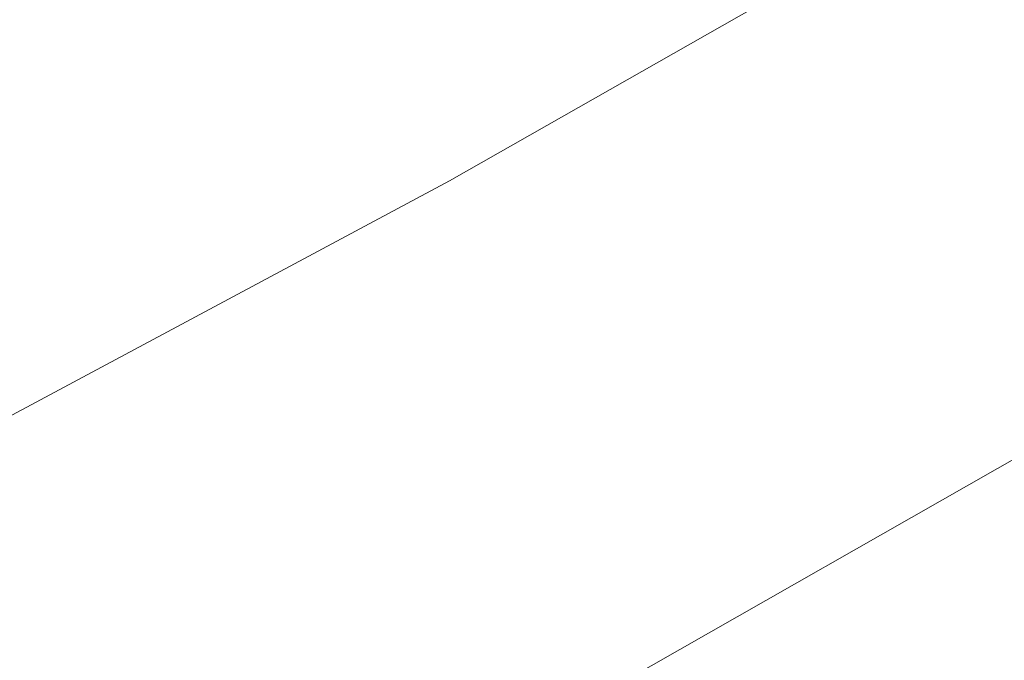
# Model space of a CAD drawing. Extents: x 1620613 to 1693141, y 557269 to 607790.
# Tile 159 of 256: x 1620817.839 to 1620819.08, y 607274.873 to 607275.68. Entities that reach past the tile are written whole.
import ezdxf

# ---------------------------------------------------------------- set-up
doc = ezdxf.new("R2010")
doc.units = 0
doc.header["$LTSCALE"] = 10
doc.header["$MEASUREMENT"] = 0
doc.linetypes.add('DGN Style 2', pattern=[7.346996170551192, 4.408197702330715, -2.938798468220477])
doc.linetypes.add('DGN Style 3', pattern=[10.28579463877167, 7.346996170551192, -2.938798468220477])
for name, color, linetype, lineweight in [('BD_X_Building', 241, 'Continuous', 0), ('DT_X_Contour_Minor', 136, 'DGN Style 3', 0), ('SV_X_Top_of_Bank', 97, 'DGN Style 2', 0)]:
    doc.layers.add(name, color=color, linetype=linetype, lineweight=lineweight)

# ---------------------------------------------------------------- blocks, each defined once
blk = doc.blocks.new('*U1004')
at = {"layer": 'DT_X_Contour_Minor', "transparency": 33554559, "flags": 128}
for points, elevation in [([(-15.21616715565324, 53.13950447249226), (-19.81874134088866, 49.86354265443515), (-20.72156229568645, 49.22141635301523), (-21.45749336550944, 48.69902108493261), (-22.02653455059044, 48.29635685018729), (-22.42868585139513, 48.01342364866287), (-23.27856947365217, 47.41857648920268), (-23.80416834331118, 46.98556298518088), (-24.74355223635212, 46.13265784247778), (-26.09672115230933, 44.85986106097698), (-27.86367509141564, 43.16717264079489), (-33.12726562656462, 38.09348133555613), (-34.87997650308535, 36.41065848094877), (-36.19041623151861, 35.16745839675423), (-37.05858481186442, 34.36388108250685), (-37.48448224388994, 33.99992653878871), (-38.03051386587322, 33.61554478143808), (-38.21858775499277, 33.48693160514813), (-38.37328570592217, 33.38937839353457), (-38.49460771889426, 33.32288514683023), (-38.5825537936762, 33.28745186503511), (-38.77257540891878, 33.23437640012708), (-38.88521126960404, 33.17604471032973), (-39.08060264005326, 33.04085623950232), (-39.3587495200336, 32.82881098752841), (-39.71965190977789, 32.53990895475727), (-40.79239896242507, 31.66702782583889), (-41.21281239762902, 31.37527341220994), (-41.66949241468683, 31.15467101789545), (-42.16243901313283, 31.00522064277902), (-42.6916521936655, 30.92692228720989), (-44.15124278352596, 30.8129960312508), (-44.65910627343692, 30.77541925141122), (-45.08800380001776, 30.74813360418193), (-45.43793536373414, 30.73113908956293), (-45.7089009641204, 30.72443570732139), (-46.78915318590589, 30.71716589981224), (-50.25550565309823, 29.22997960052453), (-51.06818505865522, 28.88110715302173), (-52.02064364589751, 28.47185536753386), (-53.11288141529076, 28.00222424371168), (-54.34489836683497, 27.47221378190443), (-57.81664914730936, 25.97834676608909), (-59.108489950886, 25.4196177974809), (-60.38019927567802, 24.86383115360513), (-61.63177712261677, 24.31098683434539), (-62.86322349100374, 23.76108483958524), (-66.12023850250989, 22.29860262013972), (-67.36429721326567, 21.74074830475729), (-68.65371208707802, 21.16404702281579), (-69.9884831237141, 20.56849877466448), (-71.36861032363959, 19.95410356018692), (-75.10942440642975, 18.29058703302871), (-76.51567851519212, 17.66446206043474), (-77.92883027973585, 17.03372453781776), (-79.34887969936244, 16.39837446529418), (-80.77582677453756, 15.75841184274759), (-84.59021584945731, 14.04569478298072), (-85.96780275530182, 13.42649090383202), (-87.23977166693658, 12.8534170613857), (-88.40612258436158, 12.32647325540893), (-89.46685550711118, 11.84565948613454), (-92.15465264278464, 10.62499615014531), (-93.16140094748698, 10.16824392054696), (-94.16579800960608, 9.713484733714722), (-95.16784382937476, 9.260718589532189), (-96.16753840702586, 8.809945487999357), (-98.83025562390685, 7.610541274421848), (-99.75191201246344, 7.19545492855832), (-100.5198432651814, 6.84974905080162), (-101.1340493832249, 6.573423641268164), (-101.5945303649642, 6.366478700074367), (-102.6175128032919, 5.907132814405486), (-103.011255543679, 5.728681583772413), (-103.425246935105, 5.537837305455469), (-103.8594869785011, 5.334599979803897), (-104.3139756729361, 5.1189696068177), (-105.5529437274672, 4.527431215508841), (-105.9805033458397, 4.32358178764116), (-106.3339561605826, 4.1556872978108), (-106.613302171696, 4.023747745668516), (-106.818541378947, 3.927763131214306), (-107.2670368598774, 3.719744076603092), (-107.4843943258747, 3.619638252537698), (-107.8000951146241, 3.475335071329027), (-108.2141392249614, 3.286834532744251), (-108.7265266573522, 3.054136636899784), (-110.2240175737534, 2.374679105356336), (-110.7152033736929, 2.152073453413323), (-111.0656425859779, 1.993849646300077), (-111.2753352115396, 1.900007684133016), (-111.3442812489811, 1.870547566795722), (-111.3404752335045, 1.87782971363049), (-111.3429190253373, 1.878463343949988), (-111.3531049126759, 1.874902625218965), (-111.371032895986, 1.867147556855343), (-111.3967029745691, 1.855198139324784), (-111.4754793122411, 1.817740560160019), (-111.5018743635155, 1.805381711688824), (-111.5219772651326, 1.796398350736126), (-111.5357880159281, 1.79079047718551), (-111.5433066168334, 1.788558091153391), (-111.5549666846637, 1.787105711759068), (-111.5624210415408, 1.784814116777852), (-111.5760390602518, 1.779028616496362), (-111.5958207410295, 1.769749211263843), (-111.6217660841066, 1.756975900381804), (-111.6991718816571, 1.718255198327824), (-111.7342200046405, 1.700687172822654), (-111.7813100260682, 1.677023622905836), (-111.8404419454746, 1.647264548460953), (-111.9116157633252, 1.611409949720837), (-112.2718580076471, 1.429865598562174), (-113.0350606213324, -0.2474059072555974), (-113.2177541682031, -0.6502334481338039), (-113.4387479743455, -1.13988542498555), (-113.6980420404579, -1.716361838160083), (-113.9956363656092, -2.379662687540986), (-114.8402882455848, -4.264230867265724), (-115.2146300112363, -4.99066763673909), (-115.7041663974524, -5.756551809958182), (-116.3088974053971, -6.561883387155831), (-117.0288230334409, -7.406662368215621), (-120.6572634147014, -11.44100822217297), (-121.7109238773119, -12.4702595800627), (-121.9242665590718, -12.67251216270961), (-122.1127258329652, -12.838162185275), (-122.2763016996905, -12.96720964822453), (-122.4149941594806, -13.0596545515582), (-122.7516628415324, -13.25737088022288), (-123.1181484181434, -13.47519358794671), (-123.9651036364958, -13.98037446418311), (-125.2925284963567, -14.77291350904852), (-127.1004229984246, -15.85281072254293), (-132.5621011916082, -19.11568085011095), (-134.3564604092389, -20.18775530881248), (-135.643279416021, -20.95682608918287), (-136.4225582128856, -21.4228931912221), (-136.6942967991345, -21.5859566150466), (-136.7422127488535, -21.61678750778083), (-136.7928334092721, -21.64935871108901), (-136.9087584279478, -21.72394915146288), (-137.0899878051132, -21.84055882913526), (-137.3365215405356, -21.99918774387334), (-138.0810173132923, -22.47822383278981), (-138.3978712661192, -22.6746115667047), (-138.790061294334, -22.90449770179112), (-139.2575873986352, -23.16788223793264), (-139.8004495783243, -23.46476517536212), (-142.5095905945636, -24.92838181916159), (-153.1870326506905, -30.13426355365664), (-155.2248335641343, -31.12493864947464), (-156.7621897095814, -31.86587176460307), (-157.7991010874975, -32.35706289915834), (-158.3355676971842, -32.59851205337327), (-159.0988856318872, -32.90938715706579), (-159.3740378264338, -33.02320973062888), (-159.6270059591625, -33.13152112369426), (-159.8577900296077, -33.23432133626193), (-160.0663900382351, -33.33161036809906), (-160.5930779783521, -33.58369954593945), (-160.8051329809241, -33.66154300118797), (-161.0462820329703, -33.70600648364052), (-161.3165251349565, -33.71708999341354), (-161.615862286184, -33.69479353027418), (-162.4528867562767, -33.59082966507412), (-162.9269289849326, -33.66899306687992), (-163.721287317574, -33.98145617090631), (-164.8359617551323, -34.52821897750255), (-166.2709522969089, -35.30928148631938), (-170.5246818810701, -37.7045144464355), (-172.1231266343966, -38.57648387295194), (-173.7281637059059, -39.39596743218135), (-175.339793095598, -40.16296512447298), (-176.9580148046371, -40.87747694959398), (-181.2820624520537, -42.71286066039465), (-182.7909117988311, -43.35069092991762), (-184.0744241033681, -43.88764395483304), (-185.1325993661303, -44.32371973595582), (-185.9654375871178, -44.65891827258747), (-187.8858901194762, -45.41827804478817), (-188.520472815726, -45.67012349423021), (-188.9838815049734, -45.85614001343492), (-189.2761161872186, -45.97632760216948), (-189.3971768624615, -46.0306862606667), (-189.4917733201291, -46.08787077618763), (-189.8211518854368, -46.28819430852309), (-190.7383402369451, -46.84627651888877), (-192.2433383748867, -47.76211740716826), (-194.3361462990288, -49.03571697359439), (-200.7007138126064, -52.90899405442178), (-202.8180694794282, -54.19743101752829), (-204.3967108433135, -55.15778409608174), (-205.4366379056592, -55.79005328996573), (-205.9378506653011, -56.09423859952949), (-206.5561322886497, -56.46795424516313), (-206.8614067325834, -56.64589492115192), (-207.3135188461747, -56.89943021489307), (-207.912468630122, -57.22856012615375), (-208.6582560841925, -57.63328465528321), (-212.4812187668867, -59.69838656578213), (-217.9525532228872, -61.78625121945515), (-218.9816974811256, -62.17902329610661), (-219.7242726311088, -62.46254038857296), (-220.1802786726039, -62.63680249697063), (-220.3497156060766, -62.70180962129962), (-220.4194552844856, -62.72948864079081), (-220.8007980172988, -62.87632058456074), (-221.8925214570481, -63.29605715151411), (-223.6946256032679, -63.98869834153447), (-226.2071104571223, -64.95424415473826), (-233.8542443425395, -67.8929058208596), (-236.4554405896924, -68.89391066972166), (-238.5236789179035, -69.69292896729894), (-240.0589593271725, -70.28996071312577), (-241.0612818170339, -70.68500590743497), (-243.0235312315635, -71.46914435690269), (-243.7578034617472, -71.7613185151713), (-244.4889330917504, -72.04973715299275), (-245.2169201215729, -72.33440027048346), (-245.9417645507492, -72.61530786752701), (-247.8704928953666, -73.35938743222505), (-248.5630352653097, -73.6199460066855), (-249.1941161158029, -73.8435620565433), (-249.7637354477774, -74.0302355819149), (-250.271893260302, -74.17996658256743), (-251.5450320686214, -74.52999255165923), (-252.0702619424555, -74.6602527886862), (-252.691097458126, -74.78851402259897), (-253.4075386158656, -74.91477625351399), (-254.2195854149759, -75.03903948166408), (-256.5125177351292, -75.36774275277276), (-256.9049860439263, -75.59858398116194), (-256.3626917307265, -76.04458021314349), (-254.8856347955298, -76.705731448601), (-252.4738152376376, -77.58203768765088), (-244.7959462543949, -80.20572766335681), (-242.204642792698, -81.01907846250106), (-240.1891341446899, -81.49136337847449), (-238.7494203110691, -81.62258241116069), (-237.8855012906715, -81.41273556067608), (-236.3494436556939, -80.39838944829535), (-235.4562545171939, -80.28305411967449), (-233.928730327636, -80.69780771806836), (-231.7668710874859, -81.64265024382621), (-228.9706767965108, -83.11758169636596), (-220.6683786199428, -87.75751747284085), (-217.8834685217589, -89.27032145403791), (-215.7554618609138, -90.32878156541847), (-214.2843586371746, -90.93289780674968), (-213.4701588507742, -91.08267017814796), (-212.174830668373, -90.87627134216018), (-211.6545913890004, -90.75436087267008), (-211.0653696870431, -90.54342859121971), (-210.4071655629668, -90.2434744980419), (-209.6799790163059, -89.85449859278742), (-207.6488383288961, -88.69853376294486), (-206.8963358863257, -88.28145190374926), (-206.1621840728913, -87.89717994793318), (-205.4463828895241, -87.54571789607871), (-204.7489323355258, -87.22706574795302), (-202.9135316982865, -86.42107322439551), (-202.161806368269, -86.10027413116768), (-201.2831808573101, -85.74237124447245), (-200.277655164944, -85.347364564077), (-199.1452292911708, -84.91525409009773), (-195.9562267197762, -83.71348776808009), (-194.8143689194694, -83.26692920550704), (-193.7805474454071, -82.82857825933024), (-192.8547622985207, -82.39843492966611), (-192.0370134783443, -81.97649921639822), (-190.0003983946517, -80.86228080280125), (-189.2093401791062, -80.45351616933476), (-188.3636268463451, -80.06288607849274), (-187.4632583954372, -79.69039053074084), (-186.5082348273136, -79.33602952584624), (-183.88863182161, -78.41524623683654), (-183.0039409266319, -78.10315325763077), (-182.3145704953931, -77.85746178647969), (-181.8205205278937, -77.67817182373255), (-181.5217910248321, -77.56528336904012), (-180.9856063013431, -77.35278283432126), (-180.6732185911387, -77.23195806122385), (-180.1381940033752, -77.02885914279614), (-179.3805325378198, -76.74348607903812), (-178.4002341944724, -76.37583887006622), (-175.4892561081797, -75.28574745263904), (-174.2415284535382, -74.81242216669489), (-172.6815790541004, -74.21001487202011), (-170.8094079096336, -73.47852556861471), (-168.6250150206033, -72.6179542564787), (-162.3836716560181, -70.15098807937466), (-160.3075015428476, -69.33094668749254), (-158.7599987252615, -68.72104714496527), (-157.7411632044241, -68.32128945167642), (-157.2509949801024, -68.131673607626), (-156.6487694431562, -67.906220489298), (-156.3778641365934, -67.78612823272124), (-156.0168173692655, -67.59494130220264), (-155.5656291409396, -67.33265969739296), (-155.0242994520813, -66.99928341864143), (-153.4605650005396, -66.01548710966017), (-152.8529017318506, -65.65113033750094), (-152.2027127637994, -65.29590725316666), (-151.5099980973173, -64.94981785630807), (-150.7747577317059, -64.61286214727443), (-148.7574158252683, -63.72649183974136), (-147.8165163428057, -63.32364140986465), (-146.5068243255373, -62.77986785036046), (-144.8283397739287, -62.09517116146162), (-142.7810626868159, -61.26955134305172), (-136.8299337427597, -58.88000098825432), (-134.7873558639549, -58.07134284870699), (-133.1229689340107, -57.4375311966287), (-131.8367729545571, -56.97856603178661), (-130.9287679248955, -56.69444735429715), (-129.0116757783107, -56.16992619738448), (-128.3709055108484, -55.98933264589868), (-127.8864138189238, -55.84094285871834), (-127.5582007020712, -55.72475683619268), (-127.3862661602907, -55.64077457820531), (-127.1361454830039, -55.45976024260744), (-127.0158877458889, -55.40442056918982), (-126.8427050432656, -55.37416230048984), (-126.6165973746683, -55.36898543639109), (-126.3375647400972, -55.38888997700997), (-125.5229110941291, -55.47541062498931), (-125.2490449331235, -55.50724031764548), (-125.0384366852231, -55.53783890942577), (-124.8910863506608, -55.56720640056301), (-124.8069939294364, -55.59534279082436), (-124.5621644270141, -55.72377337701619), (-121.6953630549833, -54.43029862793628), (-121.1401926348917, -54.18145993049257), (-120.7033105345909, -53.98929015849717), (-120.3847167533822, -53.85378931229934), (-120.1844112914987, -53.77495739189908), (-119.8079811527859, -53.64029750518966), (-119.6632141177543, -53.58463066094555), (-119.5112356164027, -53.51862504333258), (-119.3520456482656, -53.44228065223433), (-119.1856442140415, -53.35559748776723), (-118.732291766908, -53.11065735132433), (-118.5813705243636, -53.02933177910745), (-118.4686211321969, -52.96906016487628), (-118.394043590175, -52.92984250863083), (-118.3576378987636, -52.91167881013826), (-118.3114518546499, -52.8913142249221), (-118.2843343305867, -52.87942948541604), (-118.2376212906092, -52.8590487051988), (-118.1713127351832, -52.8301718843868), (-118.0854086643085, -52.79279902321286), (-117.8302037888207, -52.68181000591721), (-117.7463434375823, -52.64520010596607), (-117.6861660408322, -52.61861216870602), (-117.6496715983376, -52.60204619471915), (-117.6368601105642, -52.59550218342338), (-117.634273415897, -52.59141410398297), (-117.5621176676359, -52.55989399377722), (-117.3475904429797, -52.4683997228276), (-116.9906917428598, -52.31693129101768), (-116.4914215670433, -52.10548869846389), (-114.970205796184, -51.46167623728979), (-114.4185916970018, -51.22624495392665), (-113.9046612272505, -51.00281044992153), (-113.4284143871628, -50.79137272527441), (-112.9898511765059, -50.59193177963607), (-111.8705941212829, -50.07608496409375), (-111.4361631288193, -49.87686495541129), (-110.9723129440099, -49.66609004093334), (-110.479043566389, -49.44376022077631), (-109.9563549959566, -49.20987549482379), (-108.5232932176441, -48.57077635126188), (-107.9104807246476, -48.29830772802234), (-107.1468395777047, -47.96022621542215), (-106.2323697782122, -47.55653181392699), (-105.1670713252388, -47.08722452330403), (-102.1251705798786, -45.74825456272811), (-100.9267181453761, -45.21956756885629), (-99.6127864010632, -44.63773405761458), (-98.18337534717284, -44.00275402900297), (-96.63848498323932, -43.31462748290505), (-92.36480493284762, -41.40876133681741), (-90.7662950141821, -40.69468151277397), (-89.1760252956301, -39.98184164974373), (-87.59399577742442, -39.27024174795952), (-86.02020645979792, -38.55988180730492), (-81.83442187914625, -36.66724191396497), (-80.35566188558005, -35.99873885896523), (-79.05872034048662, -35.41270961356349), (-77.94359724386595, -34.90915417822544), (-77.01029259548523, -34.48807255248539), (-74.76390479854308, -33.47515329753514), (-73.82803864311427, -33.05414123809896), (-72.70523102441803, -32.55079450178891), (-71.39548194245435, -31.96511308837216), (-69.89879139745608, -31.29709699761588), (-65.65836132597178, -29.40594118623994), (-64.17550338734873, -28.7438384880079), (-62.90725212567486, -28.17589725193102), (-61.85360754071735, -27.70211747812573), (-61.01456963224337, -27.32249916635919), (-59.06327744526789, -26.43573228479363), (-58.40143171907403, -26.13440883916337), (-57.87936368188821, -25.89551366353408), (-57.49707333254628, -25.71904675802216), (-57.25456067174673, -25.60500812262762), (-56.79423049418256, -25.38414278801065), (-56.61580828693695, -25.29798916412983), (-56.42578929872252, -25.20517729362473), (-56.2241735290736, -25.1057071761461), (-56.01096097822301, -24.99957881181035), (-55.42693180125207, -24.70769217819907), (-55.17584401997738, -24.58463789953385), (-54.86060255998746, -24.43439003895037), (-54.48120742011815, -24.25694859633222), (-54.03765860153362, -24.05231357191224), (-52.76932351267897, -23.47036206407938), (-52.35306644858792, -23.27972813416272), (-52.05554657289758, -23.14428997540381), (-51.8767638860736, -23.0640475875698), (-51.81671838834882, -23.03900097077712), (-51.81491331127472, -23.04580435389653), (-51.80586088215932, -23.04392634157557), (-51.78005740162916, -23.03318976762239), (-51.73750286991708, -23.01359463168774), (-51.67819728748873, -22.98514093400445), (-51.49771433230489, -22.8974529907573), (-51.39857034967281, -22.84935450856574), (-51.23650061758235, -22.77082501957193), (-51.01150513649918, -22.66186452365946), (-50.72358390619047, -22.52247302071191), (-49.23312474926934, -21.80097365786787), (-49.14244847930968, -20.03365444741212), (-49.00203839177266, -19.51154287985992), (-48.6196693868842, -18.70263069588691), (-47.99534146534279, -17.6069178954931), (-47.12905462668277, -16.22440447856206), (-44.4963445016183, -12.15530121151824), (-43.46803317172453, -10.75049285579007), (-42.35763177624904, -9.587895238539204), (-41.16514031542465, -8.667508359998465), (-39.89055878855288, -7.989332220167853), (-36.38222129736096, -6.503810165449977), (-35.20540522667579, -6.00551539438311), (-34.30621013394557, -5.624772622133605), (-33.68463601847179, -5.361581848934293), (-33.34068288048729, -5.215943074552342), (-32.79363581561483, -4.984309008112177), (-32.37782533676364, -4.731976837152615), (-31.5406792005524, -4.148705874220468), (-30.2821974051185, -3.234496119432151), (-28.60237995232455, -1.989347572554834), (-23.56108586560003, 1.772300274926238), (-21.76660683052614, 3.090607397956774), (-20.1641402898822, 4.224292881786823), (-18.75368624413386, 5.173356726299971), (-17.53524469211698, 5.937798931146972), (-14.54208387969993, 7.730149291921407), (-13.53872524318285, 8.334381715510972), (-12.77351994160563, 8.802816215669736), (-12.24646797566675, 9.1354527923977), (-11.95756934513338, 9.332291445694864), (-11.50471077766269, 9.676130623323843), (-11.13367417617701, 9.918347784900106), (-10.3602082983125, 10.38711988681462), (-9.184313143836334, 11.08244692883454), (-7.605988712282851, 12.00432891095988), (-2.860551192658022, 14.76475411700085), (-1.204194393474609, 15.72995997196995), (0.2057978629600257, 16.5552586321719), (1.369425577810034, 17.24065009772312), (2.286688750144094, 17.78613436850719), (4.404237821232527, 19.05421616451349), (5.349744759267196, 19.62845602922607), (6.598103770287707, 20.40011427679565), (8.149314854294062, 21.36919090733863), (10.00337801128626, 22.5356859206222), (15.35134919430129, 25.90956379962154), (17.17177361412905, 27.06607961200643), (18.62206848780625, 28.00521863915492), (19.70223381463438, 28.72698088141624), (20.41226959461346, 29.23136633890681), (21.81219227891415, 30.28655851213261), (22.32136375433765, 30.52013040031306), (22.79893616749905, 30.42945193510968), (23.24490951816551, 30.01452311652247), (23.6592838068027, 29.27534394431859), (25.5192993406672, 25.06925698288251)], 0.2000414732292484), ([(-17.45736527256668, 52.90326992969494), (-21.39895877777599, 50.0977725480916), (-22.17212463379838, 49.54786270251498), (-22.80236784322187, 49.10048918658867), (-23.28968840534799, 48.75565200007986), (-23.63408632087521, 48.51335114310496), (-24.36191723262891, 48.00393063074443), (-24.86158497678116, 47.58533965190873), (-25.8147150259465, 46.71163209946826), (-27.22130737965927, 45.38280797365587), (-29.08136203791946, 43.59886727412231), (-34.64612420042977, 38.23486997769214), (-36.47441867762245, 36.47166088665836), (-37.78573048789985, 35.20503158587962), (-38.58005963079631, 34.43498207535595), (-38.85740610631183, 34.16151235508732), (-38.94539676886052, 34.04400650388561), (-38.93639807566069, 34.00681650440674), (-38.93534537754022, 33.99954533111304), (-38.93604386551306, 33.99367038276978), (-38.93849353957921, 33.98919165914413), (-38.94269439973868, 33.98610916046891), (-38.95623160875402, 33.97975079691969), (-38.96354734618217, 33.97610134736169), (-38.97534165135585, 33.96992177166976), (-38.99161452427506, 33.96121206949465), (-39.01236596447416, 33.94997224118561), (-39.11965601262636, 33.89161608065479), (-41.00425999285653, 32.35813691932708), (-41.41850579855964, 32.06585747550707), (-41.85355579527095, 31.84622449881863), (-42.30940998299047, 31.69923798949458), (-42.78606836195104, 31.62489794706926), (-45.05901724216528, 31.44748617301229), (-45.41155417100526, 31.3261421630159), (-45.47864930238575, 31.30298905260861), (-45.52884744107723, 31.28553429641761), (-45.56214858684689, 31.27377789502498), (-45.57855274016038, 31.26771984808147), (-45.60682844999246, 31.25629857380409), (-45.61209900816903, 31.25412344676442), (-45.61557950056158, 31.25263748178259), (-45.6172699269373, 31.25184067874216), (-45.61939097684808, 31.2506347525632), (-45.6221740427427, 31.24922665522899), (-45.63966620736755, 31.24067520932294), (-45.69890002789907, 31.21193393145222), (-45.82608510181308, 31.15654833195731), (-46.17424678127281, 31.00658998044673), (-46.74338506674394, 30.76205887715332), (-47.53349995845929, 30.42295502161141), (-49.93510847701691, 29.39258107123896), (-50.87372427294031, 28.98969278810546), (-51.88836527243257, 28.55380840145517), (-52.97903147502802, 28.08492791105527), (-54.14572288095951, 27.5830513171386), (-57.35826690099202, 26.20071892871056), (-58.58553470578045, 25.6693915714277), (-59.85793010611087, 25.11215879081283), (-61.17545310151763, 24.52902058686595), (-62.53810369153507, 23.91997695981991), (-66.2320087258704, 22.26132005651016), (-67.60640780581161, 21.64488324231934), (-68.95917626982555, 21.0395654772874), (-70.29031411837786, 20.44536676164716), (-71.5998213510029, 19.8622870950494), (-75.06299981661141, 18.3222333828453), (-76.39654123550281, 17.72836383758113), (-77.7997816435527, 17.10179548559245), (-79.27272104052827, 16.44252832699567), (-80.81535942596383, 15.7505623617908), (-85.0219937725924, 13.86172137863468), (-86.5189906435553, 13.18894839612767), (-87.85500549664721, 12.58726018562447), (-89.03003833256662, 12.05665674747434), (-90.04408915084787, 11.5971380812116), (-92.53358197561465, 10.46653466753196), (-93.46605290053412, 10.0434813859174), (-94.39634605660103, 9.622274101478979), (-95.32446144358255, 9.202912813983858), (-96.25039906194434, 8.785397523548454), (-98.7166623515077, 7.674484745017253), (-99.58089384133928, 7.285275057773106), (-100.32389084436, 6.950830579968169), (-100.9456533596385, 6.671151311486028), (-101.4461813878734, 6.446237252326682), (-102.6192768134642, 5.919486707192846), (-103.0579989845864, 5.720960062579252), (-103.4943439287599, 5.520443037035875), (-103.9283116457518, 5.317935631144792), (-104.3599021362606, 5.113437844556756), (-105.5076404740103, 4.565456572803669), (-105.9101584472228, 4.373629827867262), (-106.2569086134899, 4.209135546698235), (-106.5478909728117, 4.071973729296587), (-106.7831055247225, 3.962144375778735), (-107.3359872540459, 3.705709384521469), (-107.582444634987, 3.592054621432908), (-107.907155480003, 3.44341657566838), (-108.3101197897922, 3.25979524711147), (-108.7913375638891, 3.041190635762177), (-110.1789229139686, 2.411600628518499), (-110.6338851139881, 2.205665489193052), (-110.9580827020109, 2.060052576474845), (-111.1515156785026, 1.974761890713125), (-111.214184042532, 1.949793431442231), (-111.2069468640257, 1.96364050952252), (-111.2115937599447, 1.964845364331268), (-111.2309623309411, 1.958074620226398), (-111.2650525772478, 1.943328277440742), (-111.3138644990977, 1.920606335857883), (-111.4636585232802, 1.849380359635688), (-111.5138489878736, 1.825879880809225), (-111.5520748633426, 1.808797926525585), (-111.5783361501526, 1.798134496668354), (-111.5926328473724, 1.793889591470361), (-111.6148045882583, 1.791127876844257), (-111.6289791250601, 1.786770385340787), (-111.6548739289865, 1.775769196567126), (-111.6924890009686, 1.758124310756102), (-111.7418243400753, 1.733835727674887), (-111.8890122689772, 1.660207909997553), (-111.9556566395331, 1.62680212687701), (-112.0451988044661, 1.581805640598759), (-112.1576387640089, 1.525218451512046), (-112.2929765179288, 1.457040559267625), (-112.9779808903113, 1.111832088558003), (-114.4292185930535, -2.077517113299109), (-114.7156034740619, -2.707376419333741), (-114.9527991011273, -3.230090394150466), (-115.140805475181, -3.645659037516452), (-115.2796225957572, -3.954082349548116), (-115.5842159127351, -4.633684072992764), (-115.7192088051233, -4.895647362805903), (-115.8957424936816, -5.171835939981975), (-116.1138169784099, -5.46224980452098), (-116.373432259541, -5.766888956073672), (-117.6818987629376, -7.221730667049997), (-120.7368154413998, -10.20587712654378), (-121.3553677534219, -10.7922755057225), (-121.9017746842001, -11.27255073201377), (-122.3760362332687, -11.64670280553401), (-122.7781524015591, -11.91473172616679), (-123.7542683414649, -12.48797797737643), (-124.3046113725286, -12.81351193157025), (-125.2235535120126, -13.36017910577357), (-126.5110947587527, -14.1279794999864), (-128.1672351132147, -15.11691311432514), (-133.0750748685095, -18.04891371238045), (-134.6900997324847, -19.01396191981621), (-135.8542945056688, -19.71010609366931), (-136.5676591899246, -20.13734623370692), (-136.8301937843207, -20.29568234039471), (-136.929179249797, -20.35937324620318), (-137.0337521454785, -20.42665931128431), (-137.273231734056, -20.58074932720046), (-137.6476180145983, -20.82164329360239), (-138.1569109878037, -21.14934121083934), (-139.6949011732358, -22.1389409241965), (-140.3494626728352, -22.54464155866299), (-141.1596545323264, -23.01954367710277), (-142.125476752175, -23.56364727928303), (-143.2469293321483, -24.17695236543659), (-148.8435122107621, -27.20051289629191), (-155.6668337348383, -30.52728392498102), (-156.9690717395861, -31.16036576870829), (-157.9515050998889, -31.63385228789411), (-158.6141338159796, -31.9477434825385), (-158.9569578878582, -32.10203935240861), (-159.4447492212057, -32.30070123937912), (-159.6311749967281, -32.37850830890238), (-159.8246088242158, -32.46293310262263), (-160.0250507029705, -32.55397562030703), (-160.232500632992, -32.65163586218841), (-160.7950445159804, -32.9208868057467), (-161.0059018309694, -33.00597154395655), (-161.2165658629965, -33.05928755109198), (-161.4270366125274, -33.08083482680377), (-161.6373140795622, -33.07061337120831), (-162.1977962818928, -33.00099784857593), (-162.5945986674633, -33.09803384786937), (-163.3646441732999, -33.44135348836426), (-164.5079327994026, -34.03095676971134), (-166.0244645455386, -34.86684369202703), (-170.5662066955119, -37.42425367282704), (-172.2728793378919, -38.35526261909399), (-173.9865906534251, -39.23023197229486), (-175.7073406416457, -40.04916173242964), (-177.435129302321, -40.81205189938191), (-182.0519506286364, -42.77170622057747), (-183.6363930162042, -43.44221749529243), (-184.9271041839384, -43.98401057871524), (-185.9240841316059, -44.39708547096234), (-186.6273328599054, -44.68144217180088), (-188.1110211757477, -45.26810245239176), (-188.6012821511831, -45.46267125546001), (-188.9592988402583, -45.60638245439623), (-189.1850712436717, -45.69923604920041), (-189.2785993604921, -45.74123203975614), (-189.3516819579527, -45.78541120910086), (-189.6950575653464, -45.99428155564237), (-190.6703724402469, -46.58775821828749), (-192.2776265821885, -47.56584119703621), (-194.5168199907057, -48.92853049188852), (-201.330588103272, -53.07517703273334), (-203.5688460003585, -54.43730063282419), (-205.1732936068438, -55.41368652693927), (-206.143930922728, -56.00433471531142), (-206.4807579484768, -56.20924519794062), (-206.5338829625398, -56.24135621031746), (-206.56011325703, -56.25664552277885), (-206.5989603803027, -56.27843020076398), (-206.6504243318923, -56.30671024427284), (-206.71450511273, -56.34148565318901), (-207.042988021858, -56.51892674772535), (-216.8652858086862, -60.26712173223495), (-218.7128353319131, -60.9722375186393), (-220.04592770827, -61.48121559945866), (-220.8645629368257, -61.79405597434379), (-221.1687410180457, -61.91075864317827), (-221.2939397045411, -61.96044881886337), (-221.6560887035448, -62.10013437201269), (-222.648636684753, -62.48192339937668), (-224.2715836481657, -63.10581590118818), (-226.5249295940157, -63.97181187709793), (-233.3743840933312, -66.60393911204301), (-235.7518862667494, -67.51956538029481), (-237.7473019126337, -68.29234875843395), (-239.3606310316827, -68.92228924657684), (-240.5918736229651, -69.40938684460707), (-243.3657384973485, -70.51785658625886), (-244.3541457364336, -70.9117544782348), (-245.2389687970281, -71.2620958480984), (-246.0202076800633, -71.56888069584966), (-246.6978623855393, -71.83210902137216), (-248.3668293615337, -72.47597585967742), (-248.9959418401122, -72.7096468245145), (-249.6315540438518, -72.92775959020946), (-250.2736659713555, -73.1303141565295), (-250.922277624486, -73.31731052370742), (-252.6605749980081, -73.79522323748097), (-253.3777047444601, -73.97307582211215), (-254.2253709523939, -74.14819904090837), (-255.2035736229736, -74.32059289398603), (-256.3123127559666, -74.49025738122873), (-259.4429990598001, -74.9390568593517), (-259.9788609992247, -75.2542390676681), (-259.2384320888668, -75.86318608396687), (-257.2217123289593, -76.76589790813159), (-253.9287017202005, -77.96237454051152), (-243.4456189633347, -81.5446653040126), (-239.9443442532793, -82.67948381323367), (-237.3028321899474, -83.39722126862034), (-235.5210827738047, -83.69787767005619), (-234.599096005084, -83.58145301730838), (-233.2868148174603, -82.71487920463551), (-232.5237475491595, -82.61634619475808), (-231.218756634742, -82.97067752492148), (-229.3718420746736, -83.77787319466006), (-226.9830038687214, -85.03793320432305), (-219.8902037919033, -89.00191234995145), (-217.497983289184, -90.29225249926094), (-215.6409218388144, -91.19028858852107), (-214.3190194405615, -91.6960206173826), (-213.532276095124, -91.80944858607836), (-212.1478392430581, -91.58885108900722), (-211.5918114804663, -91.45855411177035), (-210.9620558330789, -91.23311130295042), (-210.2585722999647, -90.91252266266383), (-209.4813608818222, -90.49678819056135), (-207.310493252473, -89.26130182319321), (-206.5328441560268, -88.82721764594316), (-205.8280475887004, -88.45157989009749), (-205.1961035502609, -88.13438855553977), (-204.6370120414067, -87.87564364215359), (-203.2432380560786, -87.26358576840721), (-202.625732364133, -87.00239332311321), (-201.8185457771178, -86.67785939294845), (-200.8216782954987, -86.28998397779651), (-199.63512991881, -85.83876707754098), (-196.2180930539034, -84.55106669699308), (-194.9945850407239, -84.07257631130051), (-193.8868386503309, -83.60288043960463), (-192.8948538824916, -83.14197908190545), (-192.018630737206, -82.68987223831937), (-189.8363845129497, -81.49598000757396), (-188.9887605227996, -81.05798606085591), (-188.0825732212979, -80.63942339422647), (-187.1178226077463, -80.2402920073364), (-186.0945086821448, -79.86059190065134), (-183.2875871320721, -78.87396665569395), (-182.3396351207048, -78.53955701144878), (-181.6009702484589, -78.276297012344), (-181.0715925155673, -78.08418665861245), (-180.7515019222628, -77.96322594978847), (-180.1769765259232, -77.73553025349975), (-179.8737207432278, -77.61785036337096), (-179.3948474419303, -77.4355824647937), (-178.7403566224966, -77.1887265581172), (-177.9102482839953, -76.87728264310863), (-175.4624693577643, -75.96064819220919), (-174.3456440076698, -75.53590440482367), (-172.8310021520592, -74.94914888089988), (-170.9185437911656, -74.20038162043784), (-168.6082689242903, -73.28960262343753), (-161.9171139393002, -70.64484298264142), (-159.6972275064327, -69.7679149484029), (-158.0559344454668, -69.12070057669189), (-156.9932347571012, -68.70319986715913), (-156.5091284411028, -68.51541282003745), (-155.9896360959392, -68.32093224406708), (-155.7559475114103, -68.21733815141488), (-155.4445010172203, -68.05241630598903), (-155.0552966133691, -67.82616670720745), (-154.5883343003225, -67.5385893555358), (-153.2394242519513, -66.68994607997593), (-152.7152412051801, -66.37564430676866), (-152.1543746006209, -66.06922144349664), (-151.5568244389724, -65.77067749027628), (-150.9225907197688, -65.480012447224), (-149.182389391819, -64.71541087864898), (-148.3115284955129, -64.34412459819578), (-147.0040968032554, -63.80371693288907), (-145.2600943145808, -63.09418788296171), (-143.0795210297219, -62.21553744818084), (-136.6825645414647, -59.64697444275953), (-134.4940270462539, -58.77966739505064), (-132.726131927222, -58.10416850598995), (-131.378879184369, -57.62047777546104), (-130.4522688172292, -57.32859520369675), (-128.5421643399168, -56.8059858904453), (-127.9128130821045, -56.63172460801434), (-127.4573376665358, -56.50089774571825), (-127.1757380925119, -56.41350530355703), (-127.0680143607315, -56.36954728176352), (-126.9710139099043, -56.26575682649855), (-126.7956728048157, -56.1396739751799), (-126.7287661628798, -56.11255874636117), (-126.6031924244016, -56.08524856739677), (-126.418951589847, -56.05774343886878), (-126.176043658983, -56.03004336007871), (-125.4500663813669, -55.9559165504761), (-125.2042487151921, -55.92880988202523), (-125.0112786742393, -55.90308498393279), (-124.8711562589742, -55.87874185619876), (-124.7838814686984, -55.85578049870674), (-124.6216121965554, -55.79639257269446), (-124.5715618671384, -55.77771408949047), (-124.5431128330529, -55.76621958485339), (-124.5362650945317, -55.76190905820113), (-124.5510186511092, -55.76478251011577), (-124.6191631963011, -55.78202368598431), (-124.5718470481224, -55.75624373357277), (-124.3787901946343, -55.66597299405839), (-124.0399926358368, -55.511211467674), (-123.555454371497, -55.29195915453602), (-122.0690313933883, -54.62129860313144), (-121.5602130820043, -54.39369512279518), (-121.1485753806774, -54.21388009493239), (-120.834118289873, -54.0818535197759), (-120.6168418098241, -53.99761539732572), (-120.1670120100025, -53.83669834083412), (-119.9940170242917, -53.77017708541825), (-119.8124044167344, -53.69130111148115), (-119.622174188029, -53.60007041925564), (-119.42332633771, -53.49648500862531), (-118.8815752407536, -53.20378428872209), (-118.7012260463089, -53.10660114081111), (-118.5664917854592, -53.03457723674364), (-118.4773724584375, -52.98771257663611), (-118.4338680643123, -52.96600716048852), (-118.378676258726, -52.94167170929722), (-118.3462711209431, -52.92746957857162), (-118.2904495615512, -52.90311477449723), (-118.211211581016, -52.86860729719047), (-118.108557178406, -52.82394714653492), (-117.8035902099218, -52.69131651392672), (-117.7033780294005, -52.64756809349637), (-117.6314667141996, -52.61579580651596), (-117.5878562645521, -52.59599965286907), (-117.5725466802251, -52.58817963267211), (-117.5694556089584, -52.58329442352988), (-117.5023191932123, -52.5537070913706), (-117.3032282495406, -52.46860900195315), (-116.9721827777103, -52.32800015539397), (-116.5091827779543, -52.1318805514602), (-115.0985767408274, -51.53488059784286), (-114.5787590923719, -51.31273690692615), (-114.0772606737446, -51.09405579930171), (-113.594081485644, -50.87883727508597), (-113.1292215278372, -50.66708133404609), (-111.914020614, -50.10701560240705), (-111.4423497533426, -49.89071825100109), (-110.938737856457, -49.6618754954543), (-110.4031849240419, -49.42048733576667), (-109.8356909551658, -49.16655377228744), (-108.2797856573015, -48.47267039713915), (-107.637205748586, -48.18686541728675), (-106.8763949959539, -47.84986300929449), (-105.9973533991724, -47.46166317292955), (-105.0000809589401, -47.02226590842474), (-102.1830466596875, -45.78227663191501), (-101.0416261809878, -45.27859689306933), (-99.730140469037, -44.69754963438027), (-98.24858952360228, -44.03913485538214), (-96.59697334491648, -43.3033525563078), (-91.96590989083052, -41.23810973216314), (-90.26453862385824, -40.47824782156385), (-88.63372241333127, -39.7475942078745), (-87.07346125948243, -39.0461488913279), (-85.58375516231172, -38.37391187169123), (-81.70527897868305, -36.62022421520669), (-80.33508533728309, -36.00080075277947), (-79.13336155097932, -35.4577961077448), (-78.1001076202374, -34.99121027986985), (-77.23532354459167, -34.60104326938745), (-75.15385914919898, -33.66248966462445), (-74.2553197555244, -33.25839136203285), (-73.12079987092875, -32.75001165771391), (-71.75029949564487, -32.13735055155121), (-70.14381862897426, -31.4204080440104), (-65.54522899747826, -29.36951948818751), (-63.95151954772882, -28.65803548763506), (-62.61933342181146, -28.0617499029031), (-61.54867061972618, -27.58066273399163), (-60.73953114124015, -27.21477398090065), (-58.93052363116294, -26.39266852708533), (-58.31693849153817, -26.11331703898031), (-57.83293870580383, -25.89184166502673), (-57.47852427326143, -25.72824240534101), (-57.25369519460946, -25.62251925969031), (-56.82693145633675, -25.41775902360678), (-56.65531035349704, -25.33478436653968), (-56.46051984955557, -25.23943057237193), (-56.24255994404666, -25.13169764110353), (-56.0014306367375, -25.01158557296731), (-55.32752661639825, -24.67478120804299), (-55.05126318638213, -24.53896794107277), (-54.72790091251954, -24.38413141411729), (-54.35743979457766, -24.21027162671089), (-53.93987983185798, -24.01738857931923), (-52.76358814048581, -23.47766943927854), (-52.37750348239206, -23.30100356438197), (-52.10146827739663, -23.1757952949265), (-51.93548252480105, -23.10204463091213), (-51.87954622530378, -23.07975157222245), (-51.87711536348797, -23.08891355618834), (-51.86492463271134, -23.08638447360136), (-51.83017558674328, -23.07192573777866), (-51.77286822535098, -23.04553734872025), (-51.69300254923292, -23.00721930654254), (-51.44994965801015, -22.88913165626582), (-51.31643438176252, -22.82435836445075), (-51.09817822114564, -22.71860422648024), (-50.7951811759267, -22.5718692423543), (-50.40744324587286, -22.38415341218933), (-48.4002708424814, -21.41252423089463), (-48.36751615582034, -20.77412141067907), (-48.22934931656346, -20.45036320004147), (-47.82888652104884, -19.75268977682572), (-47.16612776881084, -18.68110114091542), (-46.24107306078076, -17.23559729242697), (-43.42453256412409, -12.8823667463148), (-42.35470139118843, -11.39228932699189), (-41.25761324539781, -10.18697997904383), (-40.13326812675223, -9.266438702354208), (-38.98166603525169, -8.63066549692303), (-35.87438449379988, -7.314961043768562), (-34.83209626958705, -6.873628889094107), (-34.0356927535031, -6.536410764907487), (-33.48517394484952, -6.303306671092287), (-33.18053984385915, -6.174316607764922), (-32.69602851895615, -5.96916181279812), (-32.28319507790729, -5.712428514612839), (-31.40807824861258, -5.096094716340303), (-30.07067803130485, -4.120160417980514), (-28.27099442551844, -2.784625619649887), (-22.85546029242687, 1.256267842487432), (-20.95785962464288, 2.654420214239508), (-19.32670822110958, 3.818207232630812), (-17.96200608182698, 4.747628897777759), (-16.86375320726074, 5.442685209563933), (-14.29034455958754, 6.983681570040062), (-13.4230960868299, 7.5066692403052), (-12.75140715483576, 7.919884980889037), (-12.2752777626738, 8.223328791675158), (-11.99470791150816, 8.417000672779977), (-11.50726769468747, 8.787096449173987), (-11.10789761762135, 9.047810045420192), (-10.27536754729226, 9.552379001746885), (-9.009677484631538, 10.30080331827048), (-7.310827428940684, 11.2930829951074), (-2.203013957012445, 14.26430261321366), (-0.4445038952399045, 15.288643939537), (1.00016618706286, 16.13325320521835), (2.130996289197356, 16.79813040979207), (2.947986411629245, 17.28327555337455), (4.70817343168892, 18.33735318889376), (5.556006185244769, 18.85372868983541), (6.779364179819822, 19.61229696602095), (8.37824741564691, 20.61305801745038), (10.35265589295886, 21.85601184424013), (16.11844548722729, 25.49347908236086), (18.05360645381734, 26.71963120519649), (19.53474715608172, 27.66998714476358), (20.56186759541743, 28.34454690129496), (21.13496777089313, 28.7433104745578), (22.05787455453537, 29.43895175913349), (22.41446905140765, 29.54562768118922), (22.79207245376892, 29.34392448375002), (23.19068476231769, 28.83384216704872), (23.61030597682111, 28.01538073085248), (25.61755909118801, 23.47634274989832)], 0.6000414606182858)]:
    blk.add_lwpolyline(points, dxfattribs=dict(at, elevation=elevation))

msp = doc.modelspace()

# ---------------------------------------------------------------- linework, layer by layer
at = {"layer": 'BD_X_Building', "extrusion": (-0.0872003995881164, -0.01757193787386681, 0.9960358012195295), "elevation": -150958.6532334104, "flags": 128}
msp.add_lwpolyline([(-275127.2193994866, 1702184.122064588), (-275127.2193994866, 1702158.994261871)], dxfattribs=at)
at = {"layer": 'SV_X_Top_of_Bank', "extrusion": (0.168901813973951, -0.4467975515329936, 0.8785465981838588), "elevation": 3356.978483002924, "flags": 128}
msp.add_lwpolyline([(1730947.770607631, -3965.265990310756), (1730946.805849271, -3964.96904812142), (1730946.663359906, -3964.804005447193), (1730941.67030618, -3965.055207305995), (1730939.350192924, -3965.361981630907), (1730937.749893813, -3967.172645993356), (1730926.574366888, -3968.532772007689), (1730874.446998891, -3968.466137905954), (1730864.586120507, -3969.339779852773), (1730855.732144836, -3969.748913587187), (1730845.815665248, -3968.420788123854), (1730844.088985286, -3969.592587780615), (1730838.536446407, -3969.077424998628), (1730833.231231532, -3969.713117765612)], dxfattribs=at)

# ---------------------------------------------------------------- block references
at = {"layer": 'DT_X_Contour_Minor', "transparency": 33554559}
msp.add_blockref('*U1004', (1621028.060791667, 607365.3311666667, 1050.599958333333), dxfattribs=at)

doc.saveas('drawing.dxf')
